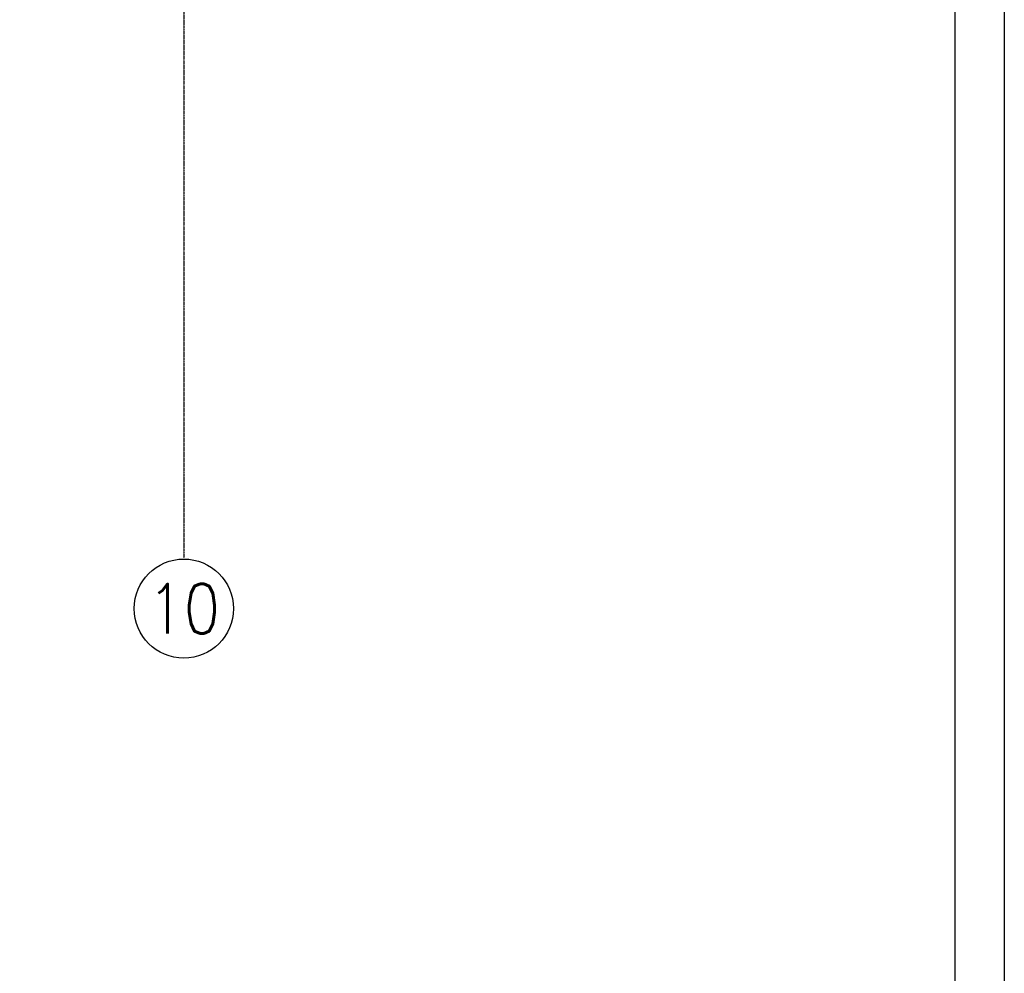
# Model space of a CAD drawing. Header units: millimetres. Extents: x 69081 to 158617, y -37521 to -9534.
# Tile 206 of 256: x 114575 to 115072, y -21896 to -21415. Entities that reach past the tile are written whole.
import ezdxf
from ezdxf.enums import TextEntityAlignment as Align

# ---------------------------------------------------------------- set-up
doc = ezdxf.new("R2010")
doc.units = ezdxf.units.MM
doc.linetypes.add('DO', pattern=[0.8, 0.6, -0.1, 0, -0.1])
for name, color, linetype in [('A-OSI', 8, 'DO'), ('A-SCI', 7, 'Continuous'), ('BI_sym', 7, 'Continuous'), ('ramka', 1, 'Continuous')]:
    doc.layers.add(name, color=color, linetype=linetype)
doc.styles.add('ROMANS', font='romans.shx', dxfattribs={"height": 1})

# ---------------------------------------------------------------- blocks, each defined once
blk = doc.blocks.new('enr')
blk.add_circle((0, 0), 0.5)
at = {"style": 'ROMANS', "width": 0.85}
blk.add_attdef('NR', text='', height=0.5, dxfattribs=at).set_placement((0, 0), align=Align.MIDDLE_CENTER)
blk = doc.blocks.new('osie')
at = {"layer": 'A-OSI'}
blk.add_line((20573.6, -41234.89), (20573.6, -44525.44), dxfattribs=at)
at = {"layer": 'BI_sym', "xscale": 50, "yscale": 50, "zscale": 50}
blk.add_blockref('enr', (20573.6, -44551.11), dxfattribs=at).add_auto_attribs({'NR': '10'})
blk = doc.blocks.new('*U2991')
for points in [[(0, 0), (0, 837), (900, 837), (900, 0)], [(30, 5), (30, 832), (895, 832), (895, 5)]]:
    blk.add_lwpolyline(points, close=True)

msp = doc.modelspace()

# ---------------------------------------------------------------- block references
at = {"layer": 'A-SCI', "color": 4}
msp.add_blockref('osie', (94084.5456, 22838.835), dxfattribs=at)
at = {"layer": 'ramka', "ltscale": 0.01, "xscale": 5, "yscale": 5, "zscale": 5}
msp.add_blockref('*U2991', (110571.8456, -22437.8823), dxfattribs=at)

doc.saveas('drawing.dxf')
